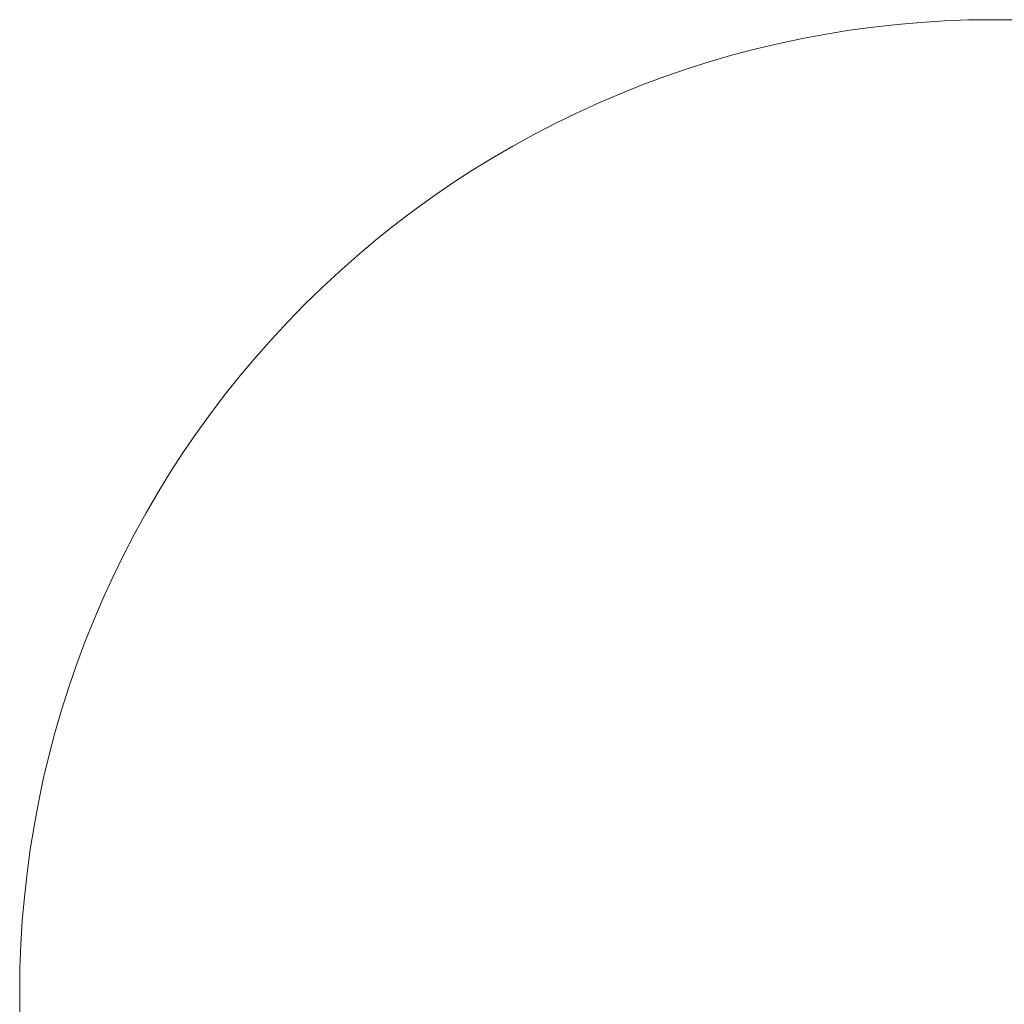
# Model space of a CAD drawing. Header units: centimetres. Extents: x -24.8 to 27, y -57.5 to -26.7.
# Tile 5 of 6: x -2.1 to 1.1, y -29.9 to -26.7. Entities that reach past the tile are written whole.
import ezdxf

# ---------------------------------------------------------------- set-up
doc = ezdxf.new("R2010")
doc.units = ezdxf.units.CM
doc.header["$LTSCALE"] = 2.54
doc.layers.add('Lucido design-1', color=7, linetype='Continuous')

# ---------------------------------------------------------------- blocks, each defined once
blk = doc.blocks.new('Gruppo-3-1')
at = {"color": 5, "linetype": 'Continuous', "lineweight": 9}
for points, invisible_edges in [([(1.0013, -26.677, -11.9993), (0.6881, -26.7001, -11.9993), (0.4555, -26.7375, -11.9993), (1.0013, -26.677, -11.9993)], 15), ([(1.4715, -26.7001, -11.9993), (1.0013, -26.677, -11.9993), (0.4555, -26.7375, -11.9993), (1.4715, -26.7001, -11.9993)], 15), ([(1.0013, -26.677, -12.9993), (0.6881, -26.7001, -12.9993), (0.4555, -26.7375, -12.9993), (1.0013, -26.677, -12.9993)], 15), ([(1.4715, -26.7001, -12.9993), (1.0013, -26.677, -12.9993), (0.4555, -26.7375, -12.9993), (1.4715, -26.7001, -12.9993)], 15), ([(1.0013, -26.677, -11.9993), (0.8444, -26.6847, -11.9993), (0.6881, -26.7001, -11.9993), (1.0013, -26.677, -11.9993)], 15), ([(1.0013, -26.677, -12.9993), (0.8444, -26.6847, -12.9993), (0.6881, -26.7001, -12.9993), (1.0013, -26.677, -12.9993)], 15), ([(0.8444, -26.6847, -11.9993), (0.7662, -26.6914, -11.9993), (0.6881, -26.7001, -11.9993), (0.8444, -26.6847, -11.9993)], 12), ([(0.8444, -26.6847, -12.9993), (0.7662, -26.6914, -12.9993), (0.6881, -26.7001, -12.9993), (0.8444, -26.6847, -12.9993)], 12), ([(1.0013, -26.677, -11.9993), (0.9228, -26.6799, -11.9993), (0.8444, -26.6847, -11.9993), (1.0013, -26.677, -11.9993)], 12), ([(1.0013, -26.677, -12.9993), (0.9228, -26.6799, -12.9993), (0.8444, -26.6847, -12.9993), (1.0013, -26.677, -12.9993)], 12), ([(1.1584, -26.677, -11.9993), (1.0798, -26.676, -11.9993), (1.0013, -26.677, -11.9993), (1.1584, -26.677, -11.9993)], 12), ([(1.1584, -26.677, -12.9993), (1.0798, -26.676, -12.9993), (1.0013, -26.677, -12.9993), (1.1584, -26.677, -12.9993)], 12), ([(1.4715, -26.7001, -11.9993), (1.1584, -26.677, -11.9993), (1.0013, -26.677, -11.9993), (1.4715, -26.7001, -11.9993)], 15), ([(1.4715, -26.7001, -12.9993), (1.1584, -26.677, -12.9993), (1.0013, -26.677, -12.9993), (1.4715, -26.7001, -12.9993)], 15), ([(1.4715, -26.7001, -11.9993), (0.4555, -26.7375, -11.9993), (-1.2912, -27.727, -11.9993), (1.4715, -26.7001, -11.9993)], 15), ([(3.4509, -27.727, -11.9993), (1.4715, -26.7001, -11.9993), (-1.2912, -27.727, -11.9993), (3.4509, -27.727, -11.9993)], 15), ([(1.4715, -26.7001, -12.9993), (0.4555, -26.7375, -12.9993), (-1.2912, -27.727, -12.9993), (1.4715, -26.7001, -12.9993)], 15), ([(3.4509, -27.727, -12.9993), (1.4715, -26.7001, -12.9993), (-1.2912, -27.727, -12.9993), (3.4509, -27.727, -12.9993)], 15), ([(0.6881, -26.7001, -11.9993), (0.6103, -26.7106, -11.9993), (0.4555, -26.7375, -11.9993), (0.6881, -26.7001, -11.9993)], 14), ([(0.6881, -26.7001, -12.9993), (0.6103, -26.7106, -12.9993), (0.4555, -26.7375, -12.9993), (0.6881, -26.7001, -12.9993)], 14), ([(0.6103, -26.7106, -11.9993), (0.5327, -26.7231, -11.9993), (0.4555, -26.7375, -11.9993), (0.6103, -26.7106, -11.9993)], 12), ([(0.6103, -26.7106, -12.9993), (0.5327, -26.7231, -12.9993), (0.4555, -26.7375, -12.9993), (0.6103, -26.7106, -12.9993)], 12), ([(0.4555, -26.7375, -11.9993), (-0.6322, -27.1725, -11.9993), (-1.2912, -27.727, -11.9993), (0.4555, -26.7375, -11.9993)], 15), ([(0.4555, -26.7375, -12.9993), (-0.6322, -27.1725, -12.9993), (-1.2912, -27.727, -12.9993), (0.4555, -26.7375, -12.9993)], 15), ([(0.4555, -26.7375, -11.9993), (-0.0718, -26.8904, -11.9993), (-0.6322, -27.1725, -11.9993), (0.4555, -26.7375, -11.9993)], 15), ([(0.4555, -26.7375, -12.9993), (-0.0718, -26.8904, -12.9993), (-0.6322, -27.1725, -12.9993), (0.4555, -26.7375, -12.9993)], 15), ([(0.4555, -26.7375, -11.9993), (0.1509, -26.8138, -11.9993), (-0.0718, -26.8904, -11.9993), (0.4555, -26.7375, -11.9993)], 15), ([(0.4555, -26.7375, -12.9993), (0.1509, -26.8138, -12.9993), (-0.0718, -26.8904, -12.9993), (0.4555, -26.7375, -12.9993)], 15), ([(0.4555, -26.7375, -11.9993), (0.3023, -26.7719, -11.9993), (0.1509, -26.8138, -11.9993), (0.4555, -26.7375, -11.9993)], 15), ([(0.4555, -26.7375, -12.9993), (0.3023, -26.7719, -12.9993), (0.1509, -26.8138, -12.9993), (0.4555, -26.7375, -12.9993)], 15), ([(0.4555, -26.7375, -11.9993), (0.3787, -26.7538, -11.9993), (0.3023, -26.7719, -11.9993), (0.4555, -26.7375, -11.9993)], 12), ([(0.4555, -26.7375, -12.9993), (0.3787, -26.7538, -12.9993), (0.3023, -26.7719, -12.9993), (0.4555, -26.7375, -12.9993)], 12), ([(0.3023, -26.7719, -11.9993), (0.2263, -26.7919, -11.9993), (0.1509, -26.8138, -11.9993), (0.3023, -26.7719, -11.9993)], 12), ([(0.3023, -26.7719, -12.9993), (0.2263, -26.7919, -12.9993), (0.1509, -26.8138, -12.9993), (0.3023, -26.7719, -12.9993)], 12), ([(0.1509, -26.8138, -11.9993), (0.0018, -26.8631, -11.9993), (-0.0718, -26.8904, -11.9993), (0.1509, -26.8138, -11.9993)], 13), ([(0.1509, -26.8138, -12.9993), (0.0018, -26.8631, -12.9993), (-0.0718, -26.8904, -12.9993), (0.1509, -26.8138, -12.9993)], 13), ([(0.1509, -26.8138, -11.9993), (0.076, -26.8375, -11.9993), (0.0018, -26.8631, -11.9993), (0.1509, -26.8138, -11.9993)], 12), ([(0.1509, -26.8138, -12.9993), (0.076, -26.8375, -12.9993), (0.0018, -26.8631, -12.9993), (0.1509, -26.8138, -12.9993)], 12), ([(-0.0718, -26.8904, -11.9993), (-0.4286, -27.0538, -11.9993), (-0.6322, -27.1725, -11.9993), (-0.0718, -26.8904, -11.9993)], 15), ([(-0.0718, -26.8904, -12.9993), (-0.4286, -27.0538, -12.9993), (-0.6322, -27.1725, -12.9993), (-0.0718, -26.8904, -12.9993)], 15), ([(-0.0718, -26.8904, -11.9993), (-0.2169, -26.9505, -11.9993), (-0.4286, -27.0538, -11.9993), (-0.0718, -26.8904, -11.9993)], 15), ([(-0.0718, -26.8904, -12.9993), (-0.2169, -26.9505, -12.9993), (-0.4286, -27.0538, -12.9993), (-0.0718, -26.8904, -12.9993)], 15), ([(-0.0718, -26.8904, -11.9993), (-0.1448, -26.9196, -11.9993), (-0.2169, -26.9505, -11.9993), (-0.0718, -26.8904, -11.9993)], 12), ([(-0.0718, -26.8904, -12.9993), (-0.1448, -26.9196, -12.9993), (-0.2169, -26.9505, -12.9993), (-0.0718, -26.8904, -12.9993)], 12), ([(-0.2169, -26.9505, -11.9993), (-0.3589, -27.0177, -11.9993), (-0.4286, -27.0538, -11.9993), (-0.2169, -26.9505, -11.9993)], 13), ([(-0.2169, -26.9505, -12.9993), (-0.3589, -27.0177, -12.9993), (-0.4286, -27.0538, -12.9993), (-0.2169, -26.9505, -12.9993)], 13), ([(-0.2169, -26.9505, -11.9993), (-0.2883, -26.9832, -11.9993), (-0.3589, -27.0177, -11.9993), (-0.2169, -26.9505, -11.9993)], 12), ([(-0.2169, -26.9505, -12.9993), (-0.2883, -26.9832, -12.9993), (-0.3589, -27.0177, -12.9993), (-0.2169, -26.9505, -12.9993)], 12), ([(-0.4286, -27.0538, -11.9993), (-0.5653, -27.1313, -11.9993), (-0.6322, -27.1725, -11.9993), (-0.4286, -27.0538, -11.9993)], 13), ([(-0.4286, -27.0538, -12.9993), (-0.5653, -27.1313, -12.9993), (-0.6322, -27.1725, -12.9993), (-0.4286, -27.0538, -12.9993)], 13), ([(-0.4286, -27.0538, -11.9993), (-0.4974, -27.0917, -11.9993), (-0.5653, -27.1313, -11.9993), (-0.4286, -27.0538, -11.9993)], 12), ([(-0.4286, -27.0538, -12.9993), (-0.4974, -27.0917, -12.9993), (-0.5653, -27.1313, -12.9993), (-0.4286, -27.0538, -12.9993)], 12), ([(-0.6322, -27.1725, -11.9993), (-1.0103, -27.4529, -11.9993), (-1.2912, -27.727, -11.9993), (-0.6322, -27.1725, -11.9993)], 15), ([(-0.6322, -27.1725, -12.9993), (-1.0103, -27.4529, -12.9993), (-1.2912, -27.727, -12.9993), (-0.6322, -27.1725, -12.9993)], 15), ([(-0.6322, -27.1725, -11.9993), (-0.8889, -27.3533, -11.9993), (-1.0103, -27.4529, -11.9993), (-0.6322, -27.1725, -11.9993)], 15), ([(-0.6322, -27.1725, -12.9993), (-0.8889, -27.3533, -12.9993), (-1.0103, -27.4529, -12.9993), (-0.6322, -27.1725, -12.9993)], 15), ([(-0.6322, -27.1725, -11.9993), (-0.7628, -27.2597, -11.9993), (-0.8889, -27.3533, -11.9993), (-0.6322, -27.1725, -11.9993)], 15), ([(-0.6322, -27.1725, -12.9993), (-0.7628, -27.2597, -12.9993), (-0.8889, -27.3533, -12.9993), (-0.6322, -27.1725, -12.9993)], 15), ([(-0.6322, -27.1725, -11.9993), (-0.698, -27.2153, -11.9993), (-0.7628, -27.2597, -11.9993), (-0.6322, -27.1725, -11.9993)], 12), ([(-0.6322, -27.1725, -12.9993), (-0.698, -27.2153, -12.9993), (-0.7628, -27.2597, -12.9993), (-0.6322, -27.1725, -12.9993)], 12), ([(-0.7628, -27.2597, -11.9993), (-0.8264, -27.3057, -11.9993), (-0.8889, -27.3533, -11.9993), (-0.7628, -27.2597, -11.9993)], 12), ([(-0.7628, -27.2597, -12.9993), (-0.8264, -27.3057, -12.9993), (-0.8889, -27.3533, -12.9993), (-0.7628, -27.2597, -12.9993)], 12), ([(-0.8889, -27.3533, -11.9993), (-0.9502, -27.4024, -11.9993), (-1.0103, -27.4529, -11.9993), (-0.8889, -27.3533, -11.9993)], 12), ([(-0.8889, -27.3533, -12.9993), (-0.9502, -27.4024, -12.9993), (-1.0103, -27.4529, -12.9993), (-0.8889, -27.3533, -12.9993)], 12), ([(-1.0103, -27.4529, -11.9993), (-1.1829, -27.6133, -11.9993), (-1.2912, -27.727, -11.9993), (-1.0103, -27.4529, -11.9993)], 15), ([(-1.0103, -27.4529, -12.9993), (-1.1829, -27.6133, -12.9993), (-1.2912, -27.727, -12.9993), (-1.0103, -27.4529, -12.9993)], 15), ([(-1.0103, -27.4529, -11.9993), (-1.1267, -27.5584, -11.9993), (-1.1829, -27.6133, -11.9993), (-1.0103, -27.4529, -11.9993)], 13), ([(-1.0103, -27.4529, -12.9993), (-1.1267, -27.5584, -12.9993), (-1.1829, -27.6133, -12.9993), (-1.0103, -27.4529, -12.9993)], 13), ([(-1.0103, -27.4529, -11.9993), (-1.0692, -27.505, -11.9993), (-1.1267, -27.5584, -11.9993), (-1.0103, -27.4529, -11.9993)], 12), ([(-1.0103, -27.4529, -12.9993), (-1.0692, -27.505, -12.9993), (-1.1267, -27.5584, -12.9993), (-1.0103, -27.4529, -12.9993)], 12), ([(-1.1829, -27.6133, -11.9993), (-1.2378, -27.6695, -11.9993), (-1.2912, -27.727, -11.9993), (-1.1829, -27.6133, -11.9993)], 12), ([(-1.1829, -27.6133, -12.9993), (-1.2378, -27.6695, -12.9993), (-1.2912, -27.727, -12.9993), (-1.1829, -27.6133, -12.9993)], 12), ([(-1.2912, -27.727, -11.9993), (-1.9824, -28.9471, -11.9993), (-2.0587, -30.5003, -11.9993), (-1.2912, -27.727, -11.9993)], 15), ([(-1.2912, -27.727, -11.9993), (-2.0587, -30.5003, -11.9993), (0.4555, -33.0145, -11.9993), (-1.2912, -27.727, -11.9993)], 15), ([(-1.2912, -27.727, -12.9993), (-1.9824, -28.9471, -12.9993), (-2.0587, -30.5003, -12.9993), (-1.2912, -27.727, -12.9993)], 15), ([(-1.2912, -27.727, -12.9993), (-2.0587, -30.5003, -12.9993), (0.4555, -33.0145, -12.9993), (-1.2912, -27.727, -12.9993)], 15), ([(-1.2912, -27.727, -11.9993), (-1.6237, -28.164, -11.9993), (-1.9824, -28.9471, -11.9993), (-1.2912, -27.727, -11.9993)], 15), ([(-1.2912, -27.727, -12.9993), (-1.6237, -28.164, -12.9993), (-1.9824, -28.9471, -12.9993), (-1.2912, -27.727, -12.9993)], 15), ([(-1.2912, -27.727, -11.9993), (-1.4904, -27.9698, -11.9993), (-1.6237, -28.164, -11.9993), (-1.2912, -27.727, -11.9993)], 15), ([(-1.2912, -27.727, -12.9993), (-1.4904, -27.9698, -12.9993), (-1.6237, -28.164, -12.9993), (-1.2912, -27.727, -12.9993)], 15), ([(-1.2912, -27.727, -11.9993), (-1.3938, -27.8459, -11.9993), (-1.4904, -27.9698, -11.9993), (-1.2912, -27.727, -11.9993)], 15), ([(-1.2912, -27.727, -12.9993), (-1.3938, -27.8459, -12.9993), (-1.4904, -27.9698, -12.9993), (-1.2912, -27.727, -12.9993)], 15), ([(-1.2912, -27.727, -11.9993), (-1.3432, -27.7858, -11.9993), (-1.3938, -27.8459, -11.9993), (-1.2912, -27.727, -11.9993)], 12), ([(-1.2912, -27.727, -12.9993), (-1.3432, -27.7858, -12.9993), (-1.3938, -27.8459, -12.9993), (-1.2912, -27.727, -12.9993)], 12), ([(3.4509, -27.727, -11.9993), (-1.2912, -27.727, -11.9993), (0.4555, -33.0145, -11.9993), (3.4509, -27.727, -11.9993)], 15), ([(3.4509, -27.727, -12.9993), (-1.2912, -27.727, -12.9993), (0.4555, -33.0145, -12.9993), (3.4509, -27.727, -12.9993)], 15), ([(0.4555, -33.0145, -11.9993), (4.142, -30.8049, -11.9993), (3.4509, -27.727, -11.9993), (0.4555, -33.0145, -11.9993)], 15), ([(0.4555, -33.0145, -12.9993), (4.142, -30.8049, -12.9993), (3.4509, -27.727, -12.9993), (0.4555, -33.0145, -12.9993)], 15), ([(-1.3938, -27.8459, -11.9993), (-1.4429, -27.9073, -11.9993), (-1.4904, -27.9698, -11.9993), (-1.3938, -27.8459, -11.9993)], 12), ([(-1.3938, -27.8459, -12.9993), (-1.4429, -27.9073, -12.9993), (-1.4904, -27.9698, -12.9993), (-1.3938, -27.8459, -12.9993)], 12), ([(-1.4904, -27.9698, -11.9993), (-1.5364, -28.0334, -11.9993), (-1.6237, -28.164, -11.9993), (-1.4904, -27.9698, -11.9993)], 14), ([(-1.4904, -27.9698, -12.9993), (-1.5364, -28.0334, -12.9993), (-1.6237, -28.164, -12.9993), (-1.4904, -27.9698, -12.9993)], 14), ([(-1.5364, -28.0334, -11.9993), (-1.5809, -28.0982, -11.9993), (-1.6237, -28.164, -11.9993), (-1.5364, -28.0334, -11.9993)], 12), ([(-1.5364, -28.0334, -12.9993), (-1.5809, -28.0982, -12.9993), (-1.6237, -28.164, -12.9993), (-1.5364, -28.0334, -12.9993)], 12), ([(-1.6237, -28.164, -11.9993), (-1.8129, -28.5078, -11.9993), (-1.9824, -28.9471, -11.9993), (-1.6237, -28.164, -11.9993)], 15), ([(-1.6237, -28.164, -12.9993), (-1.8129, -28.5078, -12.9993), (-1.9824, -28.9471, -12.9993), (-1.6237, -28.164, -12.9993)], 15), ([(-1.6237, -28.164, -11.9993), (-1.7045, -28.2987, -11.9993), (-1.8129, -28.5078, -11.9993), (-1.6237, -28.164, -11.9993)], 15), ([(-1.6237, -28.164, -12.9993), (-1.7045, -28.2987, -12.9993), (-1.8129, -28.5078, -12.9993), (-1.6237, -28.164, -12.9993)], 15), ([(-1.6237, -28.164, -11.9993), (-1.6649, -28.2309, -11.9993), (-1.7045, -28.2987, -11.9993), (-1.6237, -28.164, -11.9993)], 12), ([(-1.6237, -28.164, -12.9993), (-1.6649, -28.2309, -12.9993), (-1.7045, -28.2987, -12.9993), (-1.6237, -28.164, -12.9993)], 12), ([(-1.7045, -28.2987, -11.9993), (-1.7423, -28.3675, -11.9993), (-1.8129, -28.5078, -11.9993), (-1.7045, -28.2987, -11.9993)], 14), ([(-1.7045, -28.2987, -12.9993), (-1.7423, -28.3675, -12.9993), (-1.8129, -28.5078, -12.9993), (-1.7045, -28.2987, -12.9993)], 14), ([(-1.7423, -28.3675, -11.9993), (-1.7785, -28.4372, -11.9993), (-1.8129, -28.5078, -11.9993), (-1.7423, -28.3675, -11.9993)], 12), ([(-1.7423, -28.3675, -12.9993), (-1.7785, -28.4372, -12.9993), (-1.8129, -28.5078, -12.9993), (-1.7423, -28.3675, -12.9993)], 12), ([(-1.8129, -28.5078, -11.9993), (-1.8766, -28.6514, -11.9993), (-1.9824, -28.9471, -11.9993), (-1.8129, -28.5078, -11.9993)], 15), ([(-1.8129, -28.5078, -12.9993), (-1.8766, -28.6514, -12.9993), (-1.9824, -28.9471, -12.9993), (-1.8129, -28.5078, -12.9993)], 15), ([(-1.8129, -28.5078, -11.9993), (-1.8456, -28.5792, -11.9993), (-1.8766, -28.6514, -11.9993), (-1.8129, -28.5078, -11.9993)], 12), ([(-1.8129, -28.5078, -12.9993), (-1.8456, -28.5792, -12.9993), (-1.8766, -28.6514, -12.9993), (-1.8129, -28.5078, -12.9993)], 12), ([(-1.8766, -28.6514, -11.9993), (-1.9331, -28.7979, -11.9993), (-1.9824, -28.9471, -11.9993), (-1.8766, -28.6514, -11.9993)], 15), ([(-1.8766, -28.6514, -12.9993), (-1.9331, -28.7979, -12.9993), (-1.9824, -28.9471, -12.9993), (-1.8766, -28.6514, -12.9993)], 15), ([(-1.8766, -28.6514, -11.9993), (-1.9058, -28.7243, -11.9993), (-1.9331, -28.7979, -11.9993), (-1.8766, -28.6514, -11.9993)], 12), ([(-1.8766, -28.6514, -12.9993), (-1.9058, -28.7243, -12.9993), (-1.9331, -28.7979, -12.9993), (-1.8766, -28.6514, -12.9993)], 12), ([(-1.9331, -28.7979, -11.9993), (-1.9587, -28.8722, -11.9993), (-1.9824, -28.9471, -11.9993), (-1.9331, -28.7979, -11.9993)], 12), ([(-1.9331, -28.7979, -12.9993), (-1.9587, -28.8722, -12.9993), (-1.9824, -28.9471, -12.9993), (-1.9331, -28.7979, -12.9993)], 12), ([(-1.9824, -28.9471, -11.9993), (-2.0587, -29.2517, -11.9993), (-2.1048, -29.5623, -11.9993), (-1.9824, -28.9471, -11.9993)], 15), ([(-1.9824, -28.9471, -11.9993), (-2.1048, -29.5623, -11.9993), (-2.0587, -30.5003, -11.9993), (-1.9824, -28.9471, -11.9993)], 15), ([(-1.9824, -28.9471, -12.9993), (-2.0587, -29.2517, -12.9993), (-2.1048, -29.5623, -12.9993), (-1.9824, -28.9471, -12.9993)], 15), ([(-1.9824, -28.9471, -12.9993), (-2.1048, -29.5623, -12.9993), (-2.0587, -30.5003, -12.9993), (-1.9824, -28.9471, -12.9993)], 15), ([(-1.9824, -28.9471, -11.9993), (-2.0243, -29.0985, -11.9993), (-2.0587, -29.2517, -11.9993), (-1.9824, -28.9471, -11.9993)], 15), ([(-1.9824, -28.9471, -12.9993), (-2.0243, -29.0985, -12.9993), (-2.0587, -29.2517, -12.9993), (-1.9824, -28.9471, -12.9993)], 15), ([(-1.9824, -28.9471, -11.9993), (-2.0043, -29.0225, -11.9993), (-2.0243, -29.0985, -11.9993), (-1.9824, -28.9471, -11.9993)], 12), ([(-1.9824, -28.9471, -12.9993), (-2.0043, -29.0225, -12.9993), (-2.0243, -29.0985, -12.9993), (-1.9824, -28.9471, -12.9993)], 12), ([(-2.0243, -29.0985, -11.9993), (-2.0424, -29.1749, -11.9993), (-2.0587, -29.2517, -11.9993), (-2.0243, -29.0985, -11.9993)], 12), ([(-2.0243, -29.0985, -12.9993), (-2.0424, -29.1749, -12.9993), (-2.0587, -29.2517, -12.9993), (-2.0243, -29.0985, -12.9993)], 12), ([(-2.0587, -29.2517, -11.9993), (-2.0855, -29.4065, -11.9993), (-2.1048, -29.5623, -11.9993), (-2.0587, -29.2517, -11.9993)], 15), ([(-2.0587, -29.2517, -12.9993), (-2.0855, -29.4065, -12.9993), (-2.1048, -29.5623, -12.9993), (-2.0587, -29.2517, -12.9993)], 15), ([(-2.0587, -29.2517, -11.9993), (-2.0731, -29.3289, -11.9993), (-2.0855, -29.4065, -11.9993), (-2.0587, -29.2517, -11.9993)], 12), ([(-2.0587, -29.2517, -12.9993), (-2.0731, -29.3289, -12.9993), (-2.0855, -29.4065, -12.9993), (-2.0587, -29.2517, -12.9993)], 12), ([(-2.0855, -29.4065, -11.9993), (-2.0961, -29.4843, -11.9993), (-2.1048, -29.5623, -11.9993), (-2.0855, -29.4065, -11.9993)], 12), ([(-2.0855, -29.4065, -12.9993), (-2.0961, -29.4843, -12.9993), (-2.1048, -29.5623, -12.9993), (-2.0855, -29.4065, -12.9993)], 12), ([(-2.1048, -29.5623, -11.9993), (-2.1115, -29.6406, -11.9993), (-2.1192, -29.7975, -11.9993), (-2.1048, -29.5623, -11.9993)], 14), ([(-2.1048, -29.5623, -11.9993), (-2.1192, -29.7975, -11.9993), (-2.1192, -29.9545, -11.9993), (-2.1048, -29.5623, -11.9993)], 15), ([(-2.1048, -29.5623, -11.9993), (-2.1192, -29.9545, -11.9993), (-2.0587, -30.5003, -11.9993), (-2.1048, -29.5623, -11.9993)], 15), ([(-2.1048, -29.5623, -12.9993), (-2.1115, -29.6406, -12.9993), (-2.1192, -29.7975, -12.9993), (-2.1048, -29.5623, -12.9993)], 14), ([(-2.1048, -29.5623, -12.9993), (-2.1192, -29.7975, -12.9993), (-2.1192, -29.9545, -12.9993), (-2.1048, -29.5623, -12.9993)], 15), ([(-2.1048, -29.5623, -12.9993), (-2.1192, -29.9545, -12.9993), (-2.0587, -30.5003, -12.9993), (-2.1048, -29.5623, -12.9993)], 15), ([(-2.1115, -29.6406, -11.9993), (-2.1163, -29.719, -11.9993), (-2.1192, -29.7975, -11.9993), (-2.1115, -29.6406, -11.9993)], 12), ([(-2.1115, -29.6406, -12.9993), (-2.1163, -29.719, -12.9993), (-2.1192, -29.7975, -12.9993), (-2.1115, -29.6406, -12.9993)], 12), ([(-2.1192, -29.7975, -11.9993), (-2.1202, -29.876, -11.9993), (-2.1192, -29.9545, -11.9993), (-2.1192, -29.7975, -11.9993)], 12), ([(-2.1192, -29.7975, -12.9993), (-2.1202, -29.876, -12.9993), (-2.1192, -29.9545, -12.9993), (-2.1192, -29.7975, -12.9993)], 12)]:
    blk.add_3dface(points, dxfattribs=dict(at, invisible_edges=invisible_edges))
for points in [[(0.6881, -26.7001, -12.9993), (0.6881, -26.7001, -11.9993), (0.7662, -26.6914, -11.9993), (0.7662, -26.6914, -12.9993)], [(0.7662, -26.6914, -12.9993), (0.7662, -26.6914, -11.9993), (0.8444, -26.6847, -11.9993), (0.8444, -26.6847, -12.9993)], [(0.8444, -26.6847, -12.9993), (0.8444, -26.6847, -11.9993), (0.9228, -26.6799, -11.9993), (0.9228, -26.6799, -12.9993)], [(0.9228, -26.6799, -12.9993), (0.9228, -26.6799, -11.9993), (1.0013, -26.677, -11.9993), (1.0013, -26.677, -12.9993)], [(1.0013, -26.677, -12.9993), (1.0013, -26.677, -11.9993), (1.0798, -26.676, -11.9993), (1.0798, -26.676, -12.9993)], [(1.0798, -26.676, -12.9993), (1.0798, -26.676, -11.9993), (1.1584, -26.677, -11.9993), (1.1584, -26.677, -12.9993)], [(0.4555, -26.7375, -12.9993), (0.4555, -26.7375, -11.9993), (0.5327, -26.7231, -11.9993), (0.5327, -26.7231, -12.9993)], [(0.5327, -26.7231, -12.9993), (0.5327, -26.7231, -11.9993), (0.6103, -26.7106, -11.9993), (0.6103, -26.7106, -12.9993)], [(0.6103, -26.7106, -12.9993), (0.6103, -26.7106, -11.9993), (0.6881, -26.7001, -11.9993), (0.6881, -26.7001, -12.9993)], [(0.3023, -26.7719, -12.9993), (0.3023, -26.7719, -11.9993), (0.3787, -26.7538, -11.9993), (0.3787, -26.7538, -12.9993)], [(0.3787, -26.7538, -12.9993), (0.3787, -26.7538, -11.9993), (0.4555, -26.7375, -11.9993), (0.4555, -26.7375, -12.9993)], [(0.2263, -26.7919, -12.9993), (0.2263, -26.7919, -11.9993), (0.3023, -26.7719, -11.9993), (0.3023, -26.7719, -12.9993)], [(0.076, -26.8375, -12.9993), (0.076, -26.8375, -11.9993), (0.1509, -26.8138, -11.9993), (0.1509, -26.8138, -12.9993)], [(0.1509, -26.8138, -12.9993), (0.1509, -26.8138, -11.9993), (0.2263, -26.7919, -11.9993), (0.2263, -26.7919, -12.9993)], [(0.0018, -26.8631, -12.9993), (0.0018, -26.8631, -11.9993), (0.076, -26.8375, -11.9993), (0.076, -26.8375, -12.9993)], [(-0.0718, -26.8904, -12.9993), (-0.0718, -26.8904, -11.9993), (0.0018, -26.8631, -11.9993), (0.0018, -26.8631, -12.9993)], [(-0.1448, -26.9196, -12.9993), (-0.1448, -26.9196, -11.9993), (-0.0718, -26.8904, -11.9993), (-0.0718, -26.8904, -12.9993)], [(-0.2883, -26.9832, -12.9993), (-0.2883, -26.9832, -11.9993), (-0.2169, -26.9505, -11.9993), (-0.2169, -26.9505, -12.9993)], [(-0.2169, -26.9505, -12.9993), (-0.2169, -26.9505, -11.9993), (-0.1448, -26.9196, -11.9993), (-0.1448, -26.9196, -12.9993)], [(-0.3589, -27.0177, -12.9993), (-0.3589, -27.0177, -11.9993), (-0.2883, -26.9832, -11.9993), (-0.2883, -26.9832, -12.9993)], [(-0.4286, -27.0538, -12.9993), (-0.4286, -27.0538, -11.9993), (-0.3589, -27.0177, -11.9993), (-0.3589, -27.0177, -12.9993)], [(-0.4974, -27.0917, -12.9993), (-0.4974, -27.0917, -11.9993), (-0.4286, -27.0538, -11.9993), (-0.4286, -27.0538, -12.9993)], [(-0.5653, -27.1313, -12.9993), (-0.5653, -27.1313, -11.9993), (-0.4974, -27.0917, -11.9993), (-0.4974, -27.0917, -12.9993)], [(-0.6322, -27.1725, -12.9993), (-0.6322, -27.1725, -11.9993), (-0.5653, -27.1313, -11.9993), (-0.5653, -27.1313, -12.9993)], [(-0.698, -27.2153, -12.9993), (-0.698, -27.2153, -11.9993), (-0.6322, -27.1725, -11.9993), (-0.6322, -27.1725, -12.9993)], [(-0.7628, -27.2597, -12.9993), (-0.7628, -27.2597, -11.9993), (-0.698, -27.2153, -11.9993), (-0.698, -27.2153, -12.9993)], [(-0.8264, -27.3057, -12.9993), (-0.8264, -27.3057, -11.9993), (-0.7628, -27.2597, -11.9993), (-0.7628, -27.2597, -12.9993)], [(-0.8889, -27.3533, -12.9993), (-0.8889, -27.3533, -11.9993), (-0.8264, -27.3057, -11.9993), (-0.8264, -27.3057, -12.9993)], [(-0.9502, -27.4024, -12.9993), (-0.9502, -27.4024, -11.9993), (-0.8889, -27.3533, -11.9993), (-0.8889, -27.3533, -12.9993)], [(-1.0103, -27.4529, -12.9993), (-1.0103, -27.4529, -11.9993), (-0.9502, -27.4024, -11.9993), (-0.9502, -27.4024, -12.9993)], [(-1.0692, -27.505, -12.9993), (-1.0692, -27.505, -11.9993), (-1.0103, -27.4529, -11.9993), (-1.0103, -27.4529, -12.9993)], [(-1.1267, -27.5584, -12.9993), (-1.1267, -27.5584, -11.9993), (-1.0692, -27.505, -11.9993), (-1.0692, -27.505, -12.9993)], [(-1.1829, -27.6133, -12.9993), (-1.1829, -27.6133, -11.9993), (-1.1267, -27.5584, -11.9993), (-1.1267, -27.5584, -12.9993)], [(-1.2378, -27.6695, -12.9993), (-1.2378, -27.6695, -11.9993), (-1.1829, -27.6133, -11.9993), (-1.1829, -27.6133, -12.9993)], [(-1.2912, -27.727, -12.9993), (-1.2912, -27.727, -11.9993), (-1.2378, -27.6695, -11.9993), (-1.2378, -27.6695, -12.9993)], [(-1.3432, -27.7858, -12.9993), (-1.3432, -27.7858, -11.9993), (-1.2912, -27.727, -11.9993), (-1.2912, -27.727, -12.9993)], [(-1.3938, -27.8459, -12.9993), (-1.3938, -27.8459, -11.9993), (-1.3432, -27.7858, -11.9993), (-1.3432, -27.7858, -12.9993)], [(-1.4429, -27.9073, -12.9993), (-1.4429, -27.9073, -11.9993), (-1.3938, -27.8459, -11.9993), (-1.3938, -27.8459, -12.9993)], [(-1.4904, -27.9698, -12.9993), (-1.4904, -27.9698, -11.9993), (-1.4429, -27.9073, -11.9993), (-1.4429, -27.9073, -12.9993)], [(-1.5364, -28.0334, -12.9993), (-1.5364, -28.0334, -11.9993), (-1.4904, -27.9698, -11.9993), (-1.4904, -27.9698, -12.9993)], [(-1.5809, -28.0982, -12.9993), (-1.5809, -28.0982, -11.9993), (-1.5364, -28.0334, -11.9993), (-1.5364, -28.0334, -12.9993)], [(-1.6237, -28.164, -12.9993), (-1.6237, -28.164, -11.9993), (-1.5809, -28.0982, -11.9993), (-1.5809, -28.0982, -12.9993)], [(-1.6649, -28.2309, -12.9993), (-1.6649, -28.2309, -11.9993), (-1.6237, -28.164, -11.9993), (-1.6237, -28.164, -12.9993)], [(-1.7045, -28.2987, -12.9993), (-1.7045, -28.2987, -11.9993), (-1.6649, -28.2309, -11.9993), (-1.6649, -28.2309, -12.9993)], [(-1.7423, -28.3675, -12.9993), (-1.7423, -28.3675, -11.9993), (-1.7045, -28.2987, -11.9993), (-1.7045, -28.2987, -12.9993)], [(-1.7785, -28.4372, -12.9993), (-1.7785, -28.4372, -11.9993), (-1.7423, -28.3675, -11.9993), (-1.7423, -28.3675, -12.9993)], [(-1.8129, -28.5078, -12.9993), (-1.8129, -28.5078, -11.9993), (-1.7785, -28.4372, -11.9993), (-1.7785, -28.4372, -12.9993)], [(-1.8456, -28.5792, -12.9993), (-1.8456, -28.5792, -11.9993), (-1.8129, -28.5078, -11.9993), (-1.8129, -28.5078, -12.9993)], [(-1.8766, -28.6514, -12.9993), (-1.8766, -28.6514, -11.9993), (-1.8456, -28.5792, -11.9993), (-1.8456, -28.5792, -12.9993)], [(-1.9058, -28.7243, -12.9993), (-1.9058, -28.7243, -11.9993), (-1.8766, -28.6514, -11.9993), (-1.8766, -28.6514, -12.9993)], [(-1.9331, -28.7979, -12.9993), (-1.9331, -28.7979, -11.9993), (-1.9058, -28.7243, -11.9993), (-1.9058, -28.7243, -12.9993)], [(-1.9587, -28.8722, -12.9993), (-1.9587, -28.8722, -11.9993), (-1.9331, -28.7979, -11.9993), (-1.9331, -28.7979, -12.9993)], [(-1.9824, -28.9471, -12.9993), (-1.9824, -28.9471, -11.9993), (-1.9587, -28.8722, -11.9993), (-1.9587, -28.8722, -12.9993)], [(-2.0043, -29.0225, -12.9993), (-2.0043, -29.0225, -11.9993), (-1.9824, -28.9471, -11.9993), (-1.9824, -28.9471, -12.9993)], [(-2.0243, -29.0985, -12.9993), (-2.0243, -29.0985, -11.9993), (-2.0043, -29.0225, -11.9993), (-2.0043, -29.0225, -12.9993)], [(-2.0424, -29.1749, -12.9993), (-2.0424, -29.1749, -11.9993), (-2.0243, -29.0985, -11.9993), (-2.0243, -29.0985, -12.9993)], [(-2.0587, -29.2517, -12.9993), (-2.0587, -29.2517, -11.9993), (-2.0424, -29.1749, -11.9993), (-2.0424, -29.1749, -12.9993)], [(-2.0731, -29.3289, -12.9993), (-2.0731, -29.3289, -11.9993), (-2.0587, -29.2517, -11.9993), (-2.0587, -29.2517, -12.9993)], [(-2.0855, -29.4065, -12.9993), (-2.0855, -29.4065, -11.9993), (-2.0731, -29.3289, -11.9993), (-2.0731, -29.3289, -12.9993)], [(-2.0961, -29.4843, -12.9993), (-2.0961, -29.4843, -11.9993), (-2.0855, -29.4065, -11.9993), (-2.0855, -29.4065, -12.9993)], [(-2.1048, -29.5623, -12.9993), (-2.1048, -29.5623, -11.9993), (-2.0961, -29.4843, -11.9993), (-2.0961, -29.4843, -12.9993)], [(-2.1115, -29.6406, -12.9993), (-2.1115, -29.6406, -11.9993), (-2.1048, -29.5623, -11.9993), (-2.1048, -29.5623, -12.9993)], [(-2.1163, -29.719, -12.9993), (-2.1163, -29.719, -11.9993), (-2.1115, -29.6406, -11.9993), (-2.1115, -29.6406, -12.9993)], [(-2.1192, -29.7975, -12.9993), (-2.1192, -29.7975, -11.9993), (-2.1163, -29.719, -11.9993), (-2.1163, -29.719, -12.9993)], [(-2.1202, -29.876, -12.9993), (-2.1202, -29.876, -11.9993), (-2.1192, -29.7975, -11.9993), (-2.1192, -29.7975, -12.9993)], [(-2.1192, -29.9545, -12.9993), (-2.1192, -29.9545, -11.9993), (-2.1202, -29.876, -11.9993), (-2.1202, -29.876, -12.9993)]]:
    blk.add_3dface(points, dxfattribs=at)

msp = doc.modelspace()

# ---------------------------------------------------------------- block references
at = {"layer": 'Lucido design-1', "color": 7}
msp.add_blockref('Gruppo-3-1', (0, 0), dxfattribs=at)

doc.saveas('drawing.dxf')
